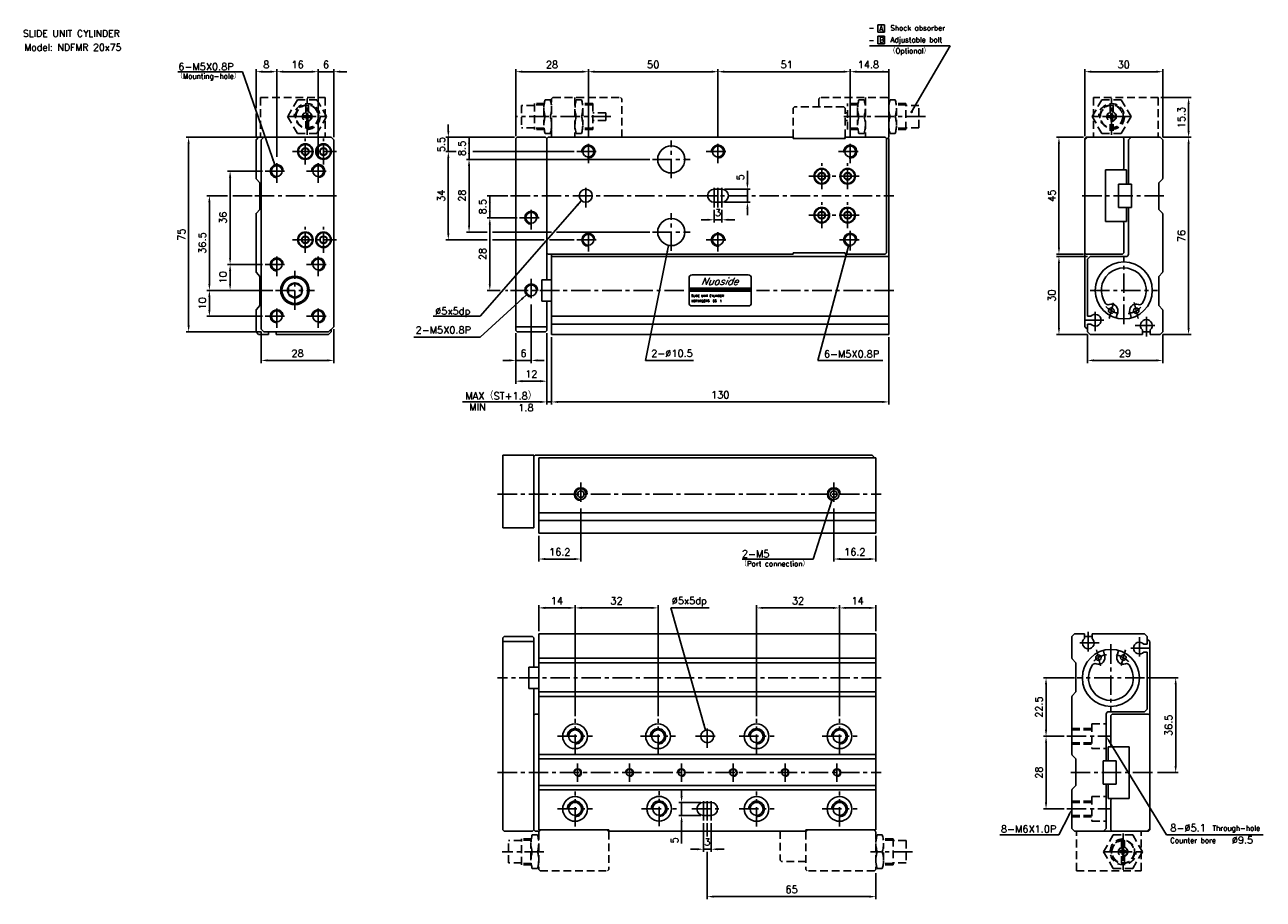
# Model space of a CAD drawing. Extents: x 12 to 490, y 5 to 342.
import ezdxf
from ezdxf.enums import TextEntityAlignment as Align

# ---------------------------------------------------------------- set-up
doc = ezdxf.new("R2010")
doc.units = 0
doc.header["$LTSCALE"] = 6
doc.header["$MEASUREMENT"] = 0
doc.linetypes.add('CENTER', pattern=[2, 1.25, -0.25, 0.25, -0.25])
doc.linetypes.add('HIDDENX2', pattern=[0.75, 0.5, -0.25])
for name, color, linetype in [('CENTER', 1, 'CENTER'), ('DIM', 3, 'CONTINUOUS'), ('HIDDEN', 3, 'HIDDENX2'), ('PLINE', 2, 'CONTINUOUS')]:
    doc.layers.add(name, color=color, linetype=linetype)
doc.styles.add('AEH', font='SIMPLEX', dxfattribs={"bigfont": 'AE'})

msp = doc.modelspace()

# ---------------------------------------------------------------- linework, layer by layer
at = {"layer": 'CENTER'}
for p, q in [((121, 299.44), (121, 313.44)), ((431.24, 299.44), (431.24, 313.44)), ((114, 306.44), (128, 306.44)), ((238.15, 306.44), (201.19, 306.44)), ((359.44, 306.44), (326.45, 306.44)), ((438.24, 306.44), (424.24, 306.44)), ((120.3, 287.94), (120.3, 297.94)), ((127.3, 287.94), (127.3, 297.94)), ((229.45, 288.44), (229.45, 297.44)), ((261.45, 282.69), (261.45, 297.19)), ((279.45, 288.44), (279.45, 297.44)), ((330.45, 288.44), (330.45, 297.44)), ((115.3, 292.94), (132.3, 292.94)), ((224.95, 292.94), (233.95, 292.94)), ((274.95, 292.94), (283.95, 292.94)), ((325.95, 292.94), (334.95, 292.94)), ((109.3, 280.94), (109.3, 289.94)), ((125.3, 280.94), (125.3, 289.94)), ((254.2, 289.94), (268.7, 289.94)), ((319.45, 278.44), (319.45, 288.44)), ((329.45, 278.44), (329.45, 288.44)), ((104.8, 285.44), (113.8, 285.44)), ((120.8, 285.44), (129.8, 285.44)), ((314.45, 283.44), (334.45, 283.44)), ((228.45, 271.44), (228.45, 280.44)), ((277.95, 271.44), (277.95, 280.44)), ((279.45, 271.44), (279.45, 280.44)), ((280.95, 271.44), (280.95, 280.44)), ((100.8, 275.94), (133.3, 275.94)), ((199.45, 275.94), (347.3, 275.94)), ((319.45, 263.44), (319.45, 273.44)), ((329.45, 263.44), (329.45, 273.44)), ((451.44, 275.94), (418.94, 275.94)), ((207.45, 262.94), (207.45, 271.94)), ((261.45, 254.69), (261.45, 269.19)), ((314.45, 268.44), (334.45, 268.44)), ((120.3, 253.94), (120.3, 263.94)), ((127.3, 253.94), (127.3, 263.94)), ((202.95, 267.44), (211.95, 267.44)), ((229.45, 254.44), (229.45, 263.44)), ((279.45, 254.44), (279.45, 263.44)), ((330.45, 254.84), (330.45, 263.04)), ((115.3, 258.94), (132.3, 258.94)), ((224.95, 258.94), (233.95, 258.94)), ((254.2, 261.94), (268.7, 261.94)), ((274.95, 258.94), (283.95, 258.94)), ((326.35, 258.94), (334.55, 258.94)), ((109.3, 244.94), (109.3, 253.94)), ((125.3, 244.94), (125.3, 253.94)), ((104.8, 249.44), (113.8, 249.44)), ((120.8, 249.44), (129.8, 249.44)), ((435.94, 226.44), (435.94, 252.44)), ((116.3, 231.94), (116.3, 246.94)), ((207.45, 243.94), (207.45, 234.94)), ((108.8, 239.44), (123.8, 239.44)), ((266.3, 239.44), (199.45, 239.44)), ((347.3, 239.44), (294.3, 239.44)), ((422.94, 239.44), (448.94, 239.44)), ((431.96, 234.68), (430.33, 228.6)), ((439.89, 234.75), (441.54, 228.6)), ((104.8, 229.44), (113.8, 229.44)), ((109.3, 224.94), (109.3, 233.94)), ((120.8, 229.44), (129.8, 229.44)), ((125.3, 224.94), (125.3, 233.94)), ((424.94, 223.69), (424.94, 232.19)), ((444.64, 221.69), (444.64, 230.19)), ((420.69, 227.94), (429.19, 227.94)), ((440.39, 225.94), (448.89, 225.94)), ((226.52, 165.38), (226.52, 156.38)), ((324.12, 165.38), (324.12, 156.38)), ((194.47, 160.88), (342.32, 160.88)), ((422.26, 107.79), (422.26, 99.29)), ((441.96, 105.79), (441.96, 97.29)), ((426.51, 103.54), (418.01, 103.54)), ((427, 94.73), (425.36, 100.88)), ((430.96, 103.04), (430.96, 77.04)), ((434.93, 94.8), (436.56, 100.88)), ((446.21, 101.54), (437.71, 101.54)), ((342.32, 90.04), (194.47, 90.04)), ((443.96, 90.04), (417.96, 90.04)), ((224.32, 60.79), (224.32, 74.29)), ((256.32, 60.79), (256.32, 74.29)), ((275.32, 63.04), (275.32, 72.04)), ((294.32, 60.79), (294.32, 74.29)), ((326.32, 60.79), (326.32, 74.29)), ((217.57, 67.54), (231.07, 67.54)), ((249.57, 67.54), (263.07, 67.54)), ((270.82, 67.54), (279.82, 67.54)), ((287.57, 67.54), (301.07, 67.54)), ((319.57, 67.54), (333.07, 67.54)), ((413.96, 67.54), (431.16, 67.54)), ((194.47, 53.54), (342.32, 53.54)), ((225.32, 57.04), (225.32, 50.04)), ((245.32, 57.04), (245.32, 50.04)), ((265.32, 57.04), (265.32, 50.04)), ((285.32, 57.04), (285.32, 50.04)), ((305.32, 57.04), (305.32, 50.04)), ((325.32, 57.04), (325.32, 50.04)), ((415.46, 53.54), (447.96, 53.54)), ((224.32, 32.79), (224.32, 46.29)), ((256.76, 32.89), (256.76, 46.39)), ((273.82, 35.04), (273.82, 44.04)), ((275.32, 35.04), (275.32, 44.04)), ((276.82, 35.04), (276.82, 44.04)), ((294.32, 32.79), (294.32, 46.29)), ((326.32, 32.79), (326.32, 46.29)), ((217.57, 39.54), (231.07, 39.54)), ((250.01, 39.64), (263.51, 39.64)), ((269.32, 39.54), (281.32, 39.54)), ((287.57, 39.54), (301.07, 39.54)), ((319.57, 39.54), (333.07, 39.54)), ((413.96, 39.54), (431.16, 39.54)), ((435.66, 30.04), (435.66, 16.04)), ((212.32, 23.04), (196.22, 23.04)), ((354.46, 23.04), (338.32, 23.04)), ((428.66, 23.04), (442.66, 23.04))]:
    msp.add_line(p, q, dxfattribs=at)
for centre, start, end in [((435.94, 239.94), 224.4155, 257.5054), ((435.94, 239.94), 280.2365, 313.3185), ((430.96, 89.55), 100.2365, 133.3185), ((430.96, 89.55), 44.4155, 77.5054)]:
    msp.add_arc(centre, 9.61, start, end, dxfattribs=at)
at = {"layer": 'DIM'}
for p, q in [((341.1, 341.82), (341.1, 338.92)), ((343.6, 341.82), (341.1, 341.82)), ((343.6, 338.92), (343.6, 341.82)), ((341.1, 338.92), (343.6, 338.92)), ((343.6, 337.42), (341.1, 337.42)), ((341.1, 337.42), (341.1, 334.52)), ((341.1, 334.52), (343.6, 334.52)), ((343.6, 334.52), (343.6, 337.42)), ((369.02, 333.74), (337.82, 333.74)), ((354.12, 308.24), (369.02, 333.74)), ((71.08, 323.74), (96.11, 323.74)), ((108.48, 287.8), (96.11, 323.74)), ((101.3, 309.68), (101.3, 324.74)), ((103.8, 323.74), (106.8, 323.74)), ((109.3, 290.94), (109.3, 324.74)), ((111.8, 323.74), (122.8, 323.74)), ((122.8, 323.74), (120.3, 323.74)), ((125.3, 290.94), (125.3, 324.74)), ((125.3, 323.74), (131.3, 323.74)), ((131.3, 298.44), (131.3, 324.74)), ((133.8, 323.74), (136.3, 323.74)), ((201.45, 298.94), (201.45, 324.74)), ((203.95, 323.74), (226.95, 323.74)), ((229.45, 298.44), (229.45, 324.74)), ((231.95, 323.74), (276.95, 323.74)), ((279.45, 298.44), (279.45, 324.74)), ((281.95, 323.74), (327.95, 323.74)), ((330.45, 298.44), (330.45, 324.74)), ((332.95, 323.74), (345.3, 323.74)), ((345.3, 298.94), (345.3, 324.74)), ((420.94, 298.94), (420.94, 324.74)), ((423.44, 323.74), (448.44, 323.74)), ((450.94, 298.44), (450.94, 324.74)), ((450.24, 313.74), (461.94, 313.74)), ((460.94, 300.94), (460.94, 311.24)), ((101.3, 298.44), (101.3, 307.68)), ((175.45, 300.94), (175.45, 303.44)), ((103.3, 298.44), (74.3, 298.44)), ((200.95, 298.44), (174.45, 298.44)), ((175.45, 292.94), (175.45, 298.44)), ((183.45, 289.94), (183.45, 298.44)), ((420.44, 298.44), (409.94, 298.44)), ((450.94, 298.44), (461.94, 298.44)), ((75.3, 225.94), (75.3, 295.94)), ((178.44, 292.94), (174.45, 292.94)), ((223.95, 292.94), (184.84, 292.94)), ((410.94, 295.94), (410.94, 255.94)), ((460.94, 224.94), (460.94, 295.94)), ((175.45, 261.44), (175.45, 290.44)), ((175.45, 290.44), (175.45, 287.94)), ((253.2, 289.94), (182.45, 289.94)), ((183.45, 264.44), (183.45, 287.44)), ((183.45, 287.44), (183.45, 284.94)), ((103.8, 285.44), (90.3, 285.44)), ((91.3, 251.94), (91.3, 282.94)), ((290.8, 280.94), (290.8, 285.58)), ((281.95, 278.44), (291.8, 278.44)), ((290.8, 273.44), (290.8, 278.44)), ((90.3, 275.94), (82.3, 275.94)), ((83.3, 241.94), (83.3, 273.44)), ((99.8, 275.94), (92.3, 275.94)), ((226.8, 274.06), (187.72, 229.44)), ((198.45, 275.94), (190.45, 275.94)), ((191.45, 267.44), (191.45, 275.94)), ((281.95, 273.44), (291.8, 273.44)), ((277.95, 270.44), (277.95, 265.66)), ((280.95, 270.44), (280.95, 265.66)), ((290.8, 270.94), (290.8, 268.44)), ((201.95, 267.44), (190.45, 267.44)), ((191.45, 241.94), (191.45, 264.94)), ((191.45, 264.94), (191.45, 262.44)), ((275.45, 266.66), (272.95, 266.66)), ((280.95, 266.66), (277.95, 266.66)), ((283.45, 266.66), (285.95, 266.66)), ((190.45, 258.94), (174.45, 258.94)), ((190.45, 261.94), (182.45, 261.94)), ((215.19, 261.94), (192.45, 261.94)), ((212.46, 258.94), (192.45, 258.94)), ((223.95, 258.94), (214.44, 258.94)), ((253.2, 261.94), (217.19, 261.94)), ((260.41, 256.79), (251.51, 212.44)), ((329.8, 256.52), (317.98, 212.44)), ((420.44, 253.44), (409.94, 253.44)), ((103.8, 249.44), (90.3, 249.44)), ((421.94, 252.44), (409.94, 252.44)), ((410.94, 249.94), (410.94, 224.94)), ((91.3, 241.94), (91.3, 246.94)), ((107.8, 239.44), (82.3, 239.44)), ((195.48, 239.44), (190.45, 239.44)), ((198.45, 239.44), (197.48, 239.44)), ((83.3, 231.94), (83.3, 236.94)), ((205.6, 237.75), (187.72, 221.44)), ((103.8, 229.44), (82.3, 229.44)), ((187.72, 229.44), (169.61, 229.44)), ((207.45, 233.94), (207.45, 211.44)), ((103.3, 223.44), (74.3, 223.44)), ((103.3, 223.44), (103.3, 211.44)), ((131.3, 224.44), (131.3, 211.44)), ((187.72, 221.44), (162.16, 221.44)), ((201.45, 222.94), (201.45, 203.44)), ((213.45, 222.94), (213.45, 195.44)), ((215.3, 221.44), (215.3, 195.44)), ((345.3, 221.44), (345.3, 195.44)), ((421.94, 222.44), (409.94, 222.44)), ((421.94, 222.44), (421.94, 211.44)), ((450.94, 222.44), (450.94, 211.44)), ((450.94, 222.44), (461.94, 222.44)), ((105.8, 212.44), (128.8, 212.44)), ((198.95, 212.44), (196.45, 212.44)), ((201.45, 212.44), (207.45, 212.44)), ((209.95, 212.44), (212.45, 212.44)), ((251.51, 212.44), (269.98, 212.44)), ((317.98, 212.44), (343.05, 212.44)), ((424.44, 212.44), (448.44, 212.44)), ((203.95, 204.44), (210.95, 204.44)), ((210.95, 196.44), (180.9, 196.44)), ((213.45, 196.44), (215.3, 196.44)), ((217.8, 196.44), (342.8, 196.44)), ((323.36, 158.5), (316.09, 135.88)), ((226.52, 155.38), (226.52, 134.88)), ((324.12, 155.38), (324.12, 134.88)), ((210.32, 144.88), (210.32, 134.88)), ((340.32, 144.88), (340.32, 134.88)), ((212.82, 135.88), (224.02, 135.88)), ((288.72, 135.88), (316.09, 135.88)), ((326.62, 135.88), (337.82, 135.88)), ((210.32, 108.04), (210.32, 118.04)), ((212.82, 117.04), (221.82, 117.04)), ((224.32, 75.29), (224.32, 118.04)), ((253.82, 117.04), (226.82, 117.04)), ((256.32, 75.29), (256.32, 118.04)), ((274.64, 69.95), (261.22, 117.04)), ((261.22, 117.04), (276.05, 117.04)), ((294.32, 75.29), (294.32, 118.04)), ((323.82, 117.04), (296.82, 117.04)), ((326.32, 75.29), (326.32, 118.04)), ((337.82, 117.04), (328.82, 117.04)), ((340.32, 108.04), (340.32, 118.04)), ((416.96, 90.04), (404.96, 90.04)), ((405.96, 70.04), (405.96, 87.54)), ((444.96, 90.04), (456.96, 90.04)), ((455.96, 56.04), (455.96, 87.54)), ((412.96, 67.54), (404.96, 67.54)), ((405.96, 42.04), (405.96, 65.04)), ((430.47, 65.41), (452.48, 29.54)), ((448.96, 53.54), (456.96, 53.54)), ((265.41, 44.54), (265.41, 47.04)), ((272.82, 42.04), (264.41, 42.04)), ((265.41, 37.04), (265.41, 42.04)), ((412.96, 39.54), (404.96, 39.54)), ((272.82, 37.04), (264.41, 37.04)), ((265.41, 34.54), (265.41, 26.28)), ((273.82, 34.04), (273.82, 23.02)), ((275.32, 34.04), (275.32, 28.96)), ((276.82, 34.04), (276.82, 23.02)), ((414.82, 37.32), (410.86, 29.54)), ((410.86, 29.54), (388.14, 29.54)), ((452.48, 29.54), (489.72, 29.54)), ((271.32, 24.02), (268.82, 24.02)), ((273.82, 24.02), (276.82, 24.02)), ((279.32, 24.02), (281.82, 24.02)), ((275.32, 23), (275.32, 4.74)), ((340.32, 14.83), (340.32, 4.74)), ((277.82, 5.74), (337.82, 5.74))]:
    msp.add_line(p, q, dxfattribs=at)
at = {"layer": 'DIM', "const_width": 0.5}
msp.add_lwpolyline([(353.87, 308.24, 1), (354.37, 308.24, 1)], format="xyb", close=True, dxfattribs=at)
at = {"layer": 'DIM'}
for points in [[(103.8, 324.16), (103.8, 323.32), (101.3, 323.74)], [(106.8, 324.16), (106.8, 323.32), (109.3, 323.74)], [(111.8, 324.16), (111.8, 323.32), (109.3, 323.74)], [(122.8, 324.16), (122.8, 323.32), (125.3, 323.74)], [(133.8, 324.16), (133.8, 323.32), (131.3, 323.74)], [(203.95, 324.16), (203.95, 323.32), (201.45, 323.74)], [(226.95, 324.16), (226.95, 323.32), (229.45, 323.74)], [(231.95, 324.16), (231.95, 323.32), (229.45, 323.74)], [(276.95, 324.16), (276.95, 323.32), (279.45, 323.74)], [(281.95, 324.16), (281.95, 323.32), (279.45, 323.74)], [(327.95, 324.16), (327.95, 323.32), (330.45, 323.74)], [(332.95, 324.16), (332.95, 323.32), (330.45, 323.74)], [(342.8, 324.16), (342.8, 323.32), (345.3, 323.74)], [(423.44, 324.16), (423.44, 323.32), (420.94, 323.74)], [(448.44, 324.16), (448.44, 323.32), (450.94, 323.74)], [(460.52, 311.24), (461.35, 311.24), (460.94, 313.74)], [(175.03, 300.94), (175.86, 300.94), (175.45, 298.44)], [(460.52, 300.94), (461.35, 300.94), (460.94, 298.44)], [(74.88, 295.94), (75.71, 295.94), (75.3, 298.44)], [(183.03, 295.94), (183.86, 295.94), (183.45, 298.44)], [(410.52, 295.94), (411.35, 295.94), (410.94, 298.44)], [(460.52, 295.94), (461.35, 295.94), (460.94, 298.44)], [(175.03, 290.44), (175.86, 290.44), (175.45, 292.94)], [(183.03, 292.44), (183.86, 292.44), (183.45, 289.94)], [(108.15, 290.13), (107.36, 289.85), (108.57, 287.63)], [(183.03, 287.44), (183.86, 287.44), (183.45, 289.94)], [(90.88, 282.94), (91.71, 282.94), (91.3, 285.44)], [(290.39, 280.94), (291.22, 280.94), (290.8, 278.44)], [(82.88, 273.44), (83.71, 273.44), (83.3, 275.94)], [(191.03, 273.44), (191.86, 273.44), (191.45, 275.94)], [(224.84, 272.45), (225.47, 271.9), (226.8, 274.06)], [(290.39, 270.94), (291.22, 270.94), (290.8, 273.44)], [(191.03, 269.94), (191.86, 269.94), (191.45, 267.44)], [(183.03, 264.44), (183.86, 264.44), (183.45, 261.94)], [(191.03, 264.94), (191.86, 264.94), (191.45, 267.44)], [(275.45, 267.07), (275.45, 266.24), (277.95, 266.66)], [(283.45, 267.07), (283.45, 266.24), (280.95, 266.66)], [(175.03, 261.44), (175.86, 261.44), (175.45, 258.94)], [(259.51, 254.42), (260.33, 254.26), (260.41, 256.79)], [(328.75, 254.22), (329.56, 254), (329.8, 256.52)], [(410.52, 255.94), (411.35, 255.94), (410.94, 253.44)], [(90.88, 251.94), (91.71, 251.94), (91.3, 249.44)], [(90.88, 246.94), (91.71, 246.94), (91.3, 249.44)], [(410.52, 249.94), (411.35, 249.94), (410.94, 252.44)], [(82.88, 241.94), (83.71, 241.94), (83.3, 239.44)], [(82.88, 236.94), (83.71, 236.94), (83.3, 239.44)], [(90.88, 241.94), (91.71, 241.94), (91.3, 239.44)], [(191.03, 241.94), (191.86, 241.94), (191.45, 239.44)], [(203.47, 236.38), (204.03, 235.76), (205.6, 237.75)], [(82.88, 231.94), (83.71, 231.94), (83.3, 229.44)], [(74.88, 225.94), (75.71, 225.94), (75.3, 223.44)], [(410.52, 224.94), (411.35, 224.94), (410.94, 222.44)], [(460.52, 224.94), (461.35, 224.94), (460.94, 222.44)], [(105.8, 212.86), (105.8, 212.02), (103.3, 212.44)], [(128.8, 212.86), (128.8, 212.02), (131.3, 212.44)], [(198.95, 212.86), (198.95, 212.02), (201.45, 212.44)], [(209.95, 212.86), (209.95, 212.02), (207.45, 212.44)], [(424.44, 212.86), (424.44, 212.02), (421.94, 212.44)], [(448.44, 212.86), (448.44, 212.02), (450.94, 212.44)], [(203.95, 204.86), (203.95, 204.02), (201.45, 204.44)], [(210.95, 204.86), (210.95, 204.02), (213.45, 204.44)], [(210.95, 196.86), (210.95, 196.02), (213.45, 196.44)], [(217.8, 196.86), (217.8, 196.02), (215.3, 196.44)], [(342.8, 196.86), (342.8, 196.02), (345.3, 196.44)], [(322.2, 156.25), (322.99, 155.99), (323.36, 158.5)], [(212.82, 136.3), (212.82, 135.46), (210.32, 135.88)], [(224.02, 136.3), (224.02, 135.46), (226.52, 135.88)], [(326.62, 136.3), (326.62, 135.46), (324.12, 135.88)], [(337.82, 136.3), (337.82, 135.46), (340.32, 135.88)], [(212.82, 117.46), (212.82, 116.63), (210.32, 117.04)], [(221.82, 117.46), (221.82, 116.63), (224.32, 117.04)], [(226.82, 117.46), (226.82, 116.63), (224.32, 117.04)], [(253.82, 117.46), (253.82, 116.63), (256.32, 117.04)], [(296.82, 117.46), (296.82, 116.63), (294.32, 117.04)], [(323.82, 117.46), (323.82, 116.63), (326.32, 117.04)], [(328.82, 117.46), (328.82, 116.63), (326.32, 117.04)], [(337.82, 117.46), (337.82, 116.63), (340.32, 117.04)], [(405.54, 87.54), (406.38, 87.54), (405.96, 90.04)], [(455.54, 87.54), (456.38, 87.54), (455.96, 90.04)], [(274.35, 72.47), (273.55, 72.24), (274.64, 69.95)], [(405.54, 70.04), (406.38, 70.04), (405.96, 67.54)], [(405.54, 65.04), (406.38, 65.04), (405.96, 67.54)], [(430.11, 65.2), (430.82, 65.63), (429.16, 67.54)], [(455.54, 56.04), (456.38, 56.04), (455.96, 53.54)], [(264.99, 44.54), (265.83, 44.54), (265.41, 42.04)], [(405.54, 42.04), (406.38, 42.04), (405.96, 39.54)], [(414.45, 37.51), (415.19, 37.13), (415.96, 39.54)], [(264.99, 34.54), (265.83, 34.54), (265.41, 37.04)], [(271.32, 24.43), (271.32, 23.6), (273.82, 24.02)], [(279.32, 24.43), (279.32, 23.6), (276.82, 24.02)], [(277.82, 6.16), (277.82, 5.33), (275.32, 5.74)], [(337.82, 6.16), (337.82, 5.33), (340.32, 5.74)]]:
    msp.add_solid(points, dxfattribs=at)
at = {"layer": 'HIDDEN'}
for p, q in [((103, 313.74), (128, 313.74)), ((103, 313.74), (103, 298.44)), ((128, 313.74), (128, 298.44)), ((208.65, 310.74), (203.65, 310.74)), ((203.65, 310.74), (203.65, 302.14)), ((208.65, 311.44), (208.65, 301.44)), ((212.44, 311.44), (208.65, 311.44)), ((212.37, 310.94), (208.65, 310.94)), ((214.8, 312.94), (212.8, 312.94)), ((215.3, 311.44), (215.15, 311.44)), ((215.3, 311.44), (215.15, 311.44)), ((215.3, 310.94), (215.22, 310.94)), ((215.3, 310.94), (215.22, 310.94)), ((215.8, 313.74), (215.3, 313.24)), ((215.3, 298.44), (215.3, 313.24)), ((215.8, 313.74), (241.8, 313.74)), ((224.3, 313.74), (224.3, 298.44)), ((224.3, 311.44), (224.44, 311.44)), ((224.44, 311.44), (224.3, 311.44)), ((224.3, 310.94), (224.37, 310.94)), ((224.37, 310.94), (224.3, 310.94)), ((224.8, 312.94), (226.8, 312.94)), ((231.15, 311.44), (227.15, 311.44)), ((231.15, 310.94), (227.22, 310.94)), ((231.15, 311.44), (231.15, 301.44)), ((242.3, 313.24), (241.8, 313.74)), ((242.3, 298.44), (242.3, 313.24)), ((318.3, 313.24), (318.8, 313.74)), ((318.3, 310.24), (318.3, 313.24)), ((344.8, 313.74), (318.8, 313.74)), ((329.45, 301.44), (329.45, 311.44)), ((333.44, 311.44), (329.45, 311.44)), ((333.37, 310.94), (329.45, 310.94)), ((335.8, 312.94), (333.8, 312.94)), ((336.3, 311.44), (336.15, 311.44)), ((336.3, 310.94), (336.22, 310.94)), ((336.3, 313.74), (336.3, 298.44)), ((344.8, 313.74), (345.3, 313.24)), ((345.3, 298.44), (345.3, 313.24)), ((345.44, 311.44), (345.3, 311.44)), ((345.37, 310.94), (345.3, 310.94)), ((347.8, 312.94), (345.8, 312.94)), ((351.95, 311.44), (348.15, 311.44)), ((351.95, 310.94), (348.22, 310.94)), ((351.95, 301.44), (351.95, 311.44)), ((356.95, 310.74), (351.95, 310.74)), ((356.95, 302.14), (356.95, 310.74)), ((424.24, 313.74), (424.24, 298.44)), ((449.24, 313.74), (424.24, 313.74)), ((449.24, 313.74), (449.24, 298.44)), ((119.89, 306.74), (120.6, 306.74)), ((119.89, 306.14), (120.6, 306.14)), ((120.7, 306.84), (120.7, 307.55)), ((120.7, 305.33), (120.7, 306.04)), ((121.3, 306.84), (121.3, 307.55)), ((121.3, 305.33), (121.3, 306.04)), ((121.4, 306.74), (122.11, 306.74)), ((121.4, 306.14), (122.11, 306.14)), ((212.3, 309.69), (212.3, 303.19)), ((227.3, 309.69), (227.3, 303.19)), ((236.15, 307.94), (231.15, 307.94)), ((236.15, 307.94), (236.15, 304.94)), ((308.45, 309.74), (308.95, 310.24)), ((308.45, 298.44), (308.45, 309.74)), ((327.95, 310.24), (308.95, 310.24)), ((328.45, 309.74), (327.95, 310.24)), ((328.45, 298.44), (328.45, 309.74)), ((329.45, 307.94), (328.45, 307.94)), ((333.3, 309.69), (333.3, 303.19)), ((348.3, 309.69), (348.3, 303.19)), ((430.13, 306.74), (430.84, 306.74)), ((430.13, 306.14), (430.84, 306.14)), ((430.94, 306.84), (430.94, 307.55)), ((430.94, 305.33), (430.94, 306.04)), ((431.54, 306.84), (431.54, 307.55)), ((431.54, 305.33), (431.54, 306.04)), ((431.64, 306.74), (432.35, 306.74)), ((431.64, 306.14), (432.35, 306.14)), ((120.45, 302.17), (120.45, 304.67)), ((121.55, 302.17), (121.55, 304.67)), ((208.65, 302.14), (203.65, 302.14)), ((212.37, 301.94), (208.65, 301.94)), ((212.44, 301.44), (208.65, 301.44)), ((215.3, 301.44), (215.15, 301.44)), ((215.3, 301.44), (215.15, 301.44)), ((215.3, 301.94), (215.22, 301.94)), ((215.3, 301.94), (215.22, 301.94)), ((224.3, 301.94), (224.37, 301.94)), ((224.37, 301.94), (224.3, 301.94)), ((224.3, 301.44), (224.44, 301.44)), ((224.44, 301.44), (224.3, 301.44)), ((231.15, 301.44), (227.15, 301.44)), ((231.15, 301.94), (227.22, 301.94)), ((236.15, 304.94), (231.15, 304.94)), ((329.45, 304.94), (328.45, 304.94)), ((333.37, 301.94), (329.45, 301.94)), ((333.44, 301.44), (329.45, 301.44)), ((336.3, 301.44), (336.15, 301.44)), ((336.3, 301.94), (336.22, 301.94)), ((345.37, 301.94), (345.3, 301.94)), ((345.44, 301.44), (345.3, 301.44)), ((351.95, 301.44), (348.15, 301.44)), ((351.95, 301.94), (348.22, 301.94)), ((356.95, 302.14), (351.95, 302.14)), ((430.69, 300.97), (430.69, 303.47)), ((431.79, 300.97), (431.79, 303.47)), ((214.8, 299.94), (212.8, 299.94)), ((224.8, 299.94), (226.8, 299.94)), ((308.95, 297.94), (308.45, 298.44)), ((327.95, 297.94), (328.45, 298.44)), ((335.8, 299.94), (333.8, 299.94)), ((345.3, 298.44), (344.8, 297.94)), ((347.8, 299.94), (345.8, 299.94)), ((423.66, 72.29), (423.66, 62.79)), ((423.66, 72.29), (429.16, 72.29)), ((415.96, 70.54), (423.66, 70.54)), ((415.96, 70.04), (423.66, 70.04)), ((415.96, 65.04), (423.66, 65.04)), ((415.96, 64.54), (423.66, 64.54)), ((423.66, 62.79), (429.16, 62.79)), ((423.66, 44.29), (423.66, 34.79)), ((423.66, 44.29), (429.16, 44.29)), ((415.96, 42.54), (423.66, 42.54)), ((415.96, 42.04), (423.66, 42.04)), ((415.96, 37.04), (423.66, 37.04)), ((415.96, 36.54), (423.66, 36.54)), ((423.66, 34.79), (429.16, 34.79)), ((209.82, 29.54), (207.82, 29.54)), ((211.12, 31.54), (210.32, 30.74)), ((210.32, 30.74), (210.32, 16.24)), ((236.52, 31.54), (237.32, 30.74)), ((237.32, 30.74), (237.32, 16.24)), ((303.47, 31.04), (303.47, 19.74)), ((314.12, 31.54), (313.32, 30.74)), ((313.32, 30.74), (313.32, 16.24)), ((339.52, 31.54), (340.32, 30.74)), ((340.32, 30.74), (340.32, 16.24)), ((342.82, 29.54), (340.82, 29.54)), ((417.66, 15.74), (417.66, 31.04)), ((442.66, 15.74), (442.66, 31.04)), ((203.67, 27.34), (198.67, 27.34)), ((198.67, 18.74), (198.67, 27.34)), ((207.46, 28.04), (203.67, 28.04)), ((203.67, 18.04), (203.67, 28.04)), ((207.39, 27.54), (203.67, 27.54)), ((207.32, 19.79), (207.32, 26.29)), ((210.32, 28.04), (210.18, 28.04)), ((210.32, 28.04), (210.18, 28.04)), ((210.32, 27.54), (210.25, 27.54)), ((210.32, 27.54), (210.25, 27.54)), ((340.46, 28.04), (340.32, 28.04)), ((340.39, 27.54), (340.32, 27.54)), ((346.97, 28.04), (343.18, 28.04)), ((346.97, 27.54), (343.25, 27.54)), ((343.32, 19.79), (343.32, 26.29)), ((346.97, 28.04), (346.97, 18.04)), ((351.97, 27.34), (346.97, 27.34)), ((351.97, 27.34), (351.97, 18.74)), ((435.11, 27.31), (435.11, 24.81)), ((435.36, 24.15), (435.36, 23.44)), ((435.96, 24.15), (435.96, 23.44)), ((436.21, 27.31), (436.21, 24.81)), ((303.47, 19.74), (303.97, 19.24)), ((313.32, 19.24), (303.97, 19.24)), ((435.26, 23.34), (434.55, 23.34)), ((435.26, 22.74), (434.55, 22.74)), ((435.36, 22.64), (435.36, 21.93)), ((435.96, 22.64), (435.96, 21.93)), ((436.77, 23.34), (436.06, 23.34)), ((436.77, 22.74), (436.06, 22.74)), ((203.67, 18.74), (198.67, 18.74)), ((207.39, 18.54), (203.67, 18.54)), ((207.46, 18.04), (203.67, 18.04)), ((209.82, 16.54), (207.82, 16.54)), ((210.32, 18.04), (210.18, 18.04)), ((210.32, 18.04), (210.18, 18.04)), ((210.32, 18.54), (210.25, 18.54)), ((210.32, 18.54), (210.25, 18.54)), ((210.82, 15.74), (210.32, 16.24)), ((210.82, 15.74), (236.82, 15.74)), ((237.32, 16.24), (236.82, 15.74)), ((313.32, 16.24), (313.82, 15.74)), ((339.82, 15.74), (313.82, 15.74)), ((339.82, 15.74), (340.32, 16.24)), ((340.39, 18.54), (340.32, 18.54)), ((340.46, 18.04), (340.32, 18.04)), ((342.82, 16.54), (340.82, 16.54)), ((346.97, 18.04), (343.18, 18.04)), ((346.97, 18.54), (343.25, 18.54)), ((351.97, 18.74), (346.97, 18.74)), ((417.66, 15.74), (442.66, 15.74))]:
    msp.add_line(p, q, dxfattribs=at)
at = {"layer": 'HIDDEN', "color": 3}
for p, q in [((120.45, 308.21), (120.45, 310.7)), ((121.55, 308.21), (121.55, 310.7)), ((430.69, 308.21), (430.69, 310.7)), ((431.79, 308.21), (431.79, 310.7)), ((435.11, 21.28), (435.11, 18.78)), ((436.21, 21.28), (436.21, 18.78))]:
    msp.add_line(p, q, dxfattribs=at)
at = {"layer": 'HIDDEN'}
for points in [[(117.25, 312.94), (113.49, 306.44), (117.25, 299.94), (124.75, 299.94), (128.51, 306.44), (124.75, 312.94)], [(427.48, 312.94), (423.73, 306.44), (427.48, 299.94), (434.99, 299.94), (438.74, 306.44), (434.99, 312.94)], [(439.41, 16.54), (443.16, 23.04), (439.41, 29.54), (431.91, 29.54), (428.15, 23.04), (431.91, 16.54)]]:
    msp.add_lwpolyline(points, close=True, dxfattribs=at)
for centre, radius in [((121, 306.44), 4.5), ((431.24, 306.44), 4.5), ((121, 306.44), 1.65), ((431.24, 306.44), 1.65), ((435.66, 23.04), 4.5), ((435.66, 23.04), 1.65)]:
    msp.add_circle(centre, radius, dxfattribs=at)
at = {"layer": 'HIDDEN', "color": 3}
for centre, radius in [((121, 306.44), 4.3), ((431.24, 306.44), 4.3), ((121, 306.44), 1.85), ((431.24, 306.44), 1.85), ((435.66, 23.04), 4.3), ((435.66, 23.04), 1.85)]:
    msp.add_circle(centre, radius, dxfattribs=at)
for centre, start, end in [((121, 306.44), 270, 180), ((431.24, 306.44), 270, 180), ((435.66, 23.04), 90, 0)]:
    msp.add_arc(centre, 5, start, end, dxfattribs=at)
at = {"layer": 'HIDDEN'}
for centre, radius, start, end in [((223.11, 309.69), 10.81, 162.5077, 197.4923), ((204.48, 309.69), 10.81, 342.5077, 17.4923), ((235.11, 309.69), 10.81, 162.5077, 197.4923), ((216.48, 309.69), 10.81, 342.5077, 17.4923), ((344.11, 309.69), 10.81, 162.5077, 197.4923), ((325.48, 309.69), 10.81, 342.5077, 17.4923), ((356.11, 309.69), 10.81, 162.5077, 197.4923), ((337.48, 309.69), 10.81, 342.5077, 17.4923), ((121, 306.44), 1.15, 164.8783, 195.1217), ((121, 306.44), 0.5, 126.8699, 143.1301), ((121, 306.44), 0.5, 216.8699, 233.1301), ((121, 306.44), 1.15, 74.8783, 105.1217), ((121, 306.44), 0.5, 36.8699, 53.1301), ((121, 306.44), 0.5, 306.8699, 323.1301), ((121, 306.44), 1.15, 344.8783, 15.1217), ((223.11, 303.19), 10.81, 162.5077, 197.4923), ((204.48, 303.19), 10.81, 342.5077, 17.4923), ((235.11, 303.19), 10.81, 162.5077, 197.4923), ((216.48, 303.19), 10.81, 342.5077, 17.4923), ((344.11, 303.19), 10.81, 162.5077, 197.4923), ((325.48, 303.19), 10.81, 342.5077, 17.4923), ((356.11, 303.19), 10.81, 162.5077, 197.4923), ((337.48, 303.19), 10.81, 342.5077, 17.4923), ((431.24, 306.44), 1.15, 164.8783, 195.1217), ((431.24, 306.44), 0.5, 126.8699, 143.1301), ((431.24, 306.44), 0.5, 216.8699, 233.1301), ((431.24, 306.44), 1.15, 74.8783, 105.1217), ((431.24, 306.44), 0.5, 36.8699, 53.1301), ((431.24, 306.44), 0.5, 306.8699, 323.1301), ((431.24, 306.44), 1.15, 344.8783, 15.1217), ((121, 306.44), 1.15, 254.8783, 285.1217), ((431.24, 306.44), 1.15, 254.8783, 285.1217), ((218.13, 26.29), 10.81, 162.5077, 197.4923), ((199.51, 26.29), 10.81, 342.5077, 17.4923), ((351.13, 26.29), 10.81, 162.5077, 197.4923), ((332.51, 26.29), 10.81, 342.5077, 17.4923), ((435.66, 23.04), 1.15, 74.8783, 105.1217), ((218.13, 19.79), 10.81, 162.5077, 197.4923), ((199.51, 19.79), 10.81, 342.5077, 17.4923), ((351.13, 19.79), 10.81, 162.5077, 197.4923), ((332.51, 19.79), 10.81, 342.5077, 17.4923), ((435.66, 23.04), 1.15, 164.8783, 195.1217), ((435.66, 23.04), 0.5, 126.8699, 143.1301), ((435.66, 23.04), 0.5, 216.8699, 233.1301), ((435.66, 23.04), 1.15, 254.8783, 285.1217), ((435.66, 23.04), 0.5, 36.8699, 53.1301), ((435.66, 23.04), 0.5, 306.8699, 323.1301), ((435.66, 23.04), 1.15, 344.8783, 15.1217)]:
    msp.add_arc(centre, radius, start, end, dxfattribs=at)
at = {"layer": 'PLINE'}
for p, q in [((102.3, 298.44), (101.3, 297.44)), ((101.3, 297.44), (101.3, 282.6)), ((113.5, 298.44), (102.3, 298.44)), ((104.3, 298.44), (103.3, 297.44)), ((103.3, 224.44), (103.3, 297.44)), ((104.3, 298.44), (130.3, 298.44)), ((130.3, 298.44), (131.3, 297.44)), ((131.3, 225.44), (131.3, 297.44)), ((201.95, 298.44), (201.45, 297.94)), ((201.45, 297.94), (201.45, 223.94)), ((212.95, 298.44), (201.95, 298.44)), ((212.95, 298.44), (213.45, 297.94)), ((213.45, 297.94), (213.95, 298.44)), ((213.45, 243.54), (213.45, 297.94)), ((213.45, 253.94), (213.45, 297.94)), ((213.95, 298.44), (308.45, 298.44)), ((308.45, 298.44), (308.45, 297.94)), ((308.45, 297.94), (328.45, 297.94)), ((328.45, 298.44), (343.95, 298.44)), ((328.45, 297.94), (328.45, 298.44)), ((343.95, 298.44), (344.45, 297.94)), ((344.45, 297.94), (344.45, 253.94)), ((344.45, 297.94), (345.3, 297.94)), ((345.3, 222.44), (345.3, 297.94)), ((421.44, 298.44), (420.94, 297.94)), ((421.94, 298.44), (420.94, 297.44)), ((420.94, 225.44), (420.94, 297.94)), ((421.44, 298.44), (449.94, 298.44)), ((435.94, 297.94), (435.44, 298.44)), ((435.94, 286.44), (435.94, 297.94)), ((437.74, 297.44), (438.74, 298.44)), ((437.74, 280.44), (437.74, 297.44)), ((449.94, 298.44), (450.94, 297.44)), ((450.94, 297.44), (450.94, 282.6)), ((101.41, 282.32), (102.8, 280.94)), ((428.94, 265.94), (428.94, 285.94)), ((428.94, 285.94), (436.94, 285.94)), ((435.44, 285.94), (435.94, 286.44)), ((436.94, 280.44), (436.94, 285.94)), ((450.82, 282.32), (449.44, 280.94)), ((102.8, 280.94), (102.8, 270.6)), ((277.95, 278.44), (280.95, 278.44)), ((433.94, 271.44), (433.94, 280.44)), ((438.94, 280.44), (433.94, 280.44)), ((438.94, 271.44), (438.94, 280.44)), ((449.44, 280.94), (449.44, 270.6)), ((277.95, 273.44), (280.95, 273.44)), ((101.3, 268.94), (101.3, 246.61)), ((102.8, 270.6), (101.41, 269.22)), ((433.94, 271.44), (438.94, 271.44)), ((436.94, 265.94), (436.94, 271.44)), ((437.74, 253.44), (437.74, 271.44)), ((449.44, 270.6), (450.82, 269.22)), ((450.94, 268.94), (450.94, 246.61)), ((436.94, 265.94), (428.94, 265.94)), ((435.94, 265.44), (435.44, 265.94)), ((435.94, 253.94), (435.94, 265.44)), ((213.95, 253.44), (213.45, 253.94)), ((308.45, 253.44), (213.95, 253.44)), ((215.3, 253.44), (215.3, 222.44)), ((328.45, 253.94), (308.45, 253.94)), ((308.45, 253.94), (308.45, 253.44)), ((328.45, 253.44), (328.45, 253.94)), ((343.95, 253.44), (328.45, 253.44)), ((344.45, 253.94), (343.95, 253.44)), ((420.94, 253.94), (421.44, 253.44)), ((421.44, 253.44), (435.44, 253.44)), ((435.44, 253.44), (435.94, 253.94)), ((215.3, 252.44), (345.3, 252.44)), ((421.94, 251.44), (422.94, 252.44)), ((421.94, 229.44), (421.94, 251.44)), ((422.94, 252.44), (436.74, 252.44)), ((101.41, 246.32), (102.8, 244.82)), ((102.8, 244.82), (102.8, 233.61)), ((450.82, 246.32), (449.44, 244.82)), ((449.44, 244.82), (449.44, 233.61)), ((211.45, 243.54), (211.45, 235.34)), ((215.3, 243.54), (211.45, 243.54)), ((215.3, 235.34), (211.45, 235.34)), ((213.45, 223.94), (213.45, 235.34)), ((101.3, 231.82), (101.3, 223.44)), ((102.8, 233.61), (101.41, 232.11)), ((345.3, 229.44), (215.3, 229.44)), ((423.26, 229.44), (421.94, 229.44)), ((433.49, 230.64), (433.04, 229.04)), ((438.38, 230.64), (438.83, 229.04)), ((449.44, 233.61), (450.82, 232.11)), ((450.94, 231.82), (450.94, 223.44)), ((131.3, 225.44), (129.3, 223.44)), ((213.45, 225.44), (201.45, 225.44)), ((345.3, 226.44), (215.3, 226.44)), ((420.94, 225.44), (421.94, 224.44)), ((421.94, 223.44), (421.94, 226.44)), ((421.94, 226.44), (423.26, 226.44)), ((101.3, 223.44), (102.3, 222.44)), ((102.3, 222.44), (106.1, 222.44)), ((103.3, 224.44), (104.3, 223.44)), ((104.3, 223.44), (129.3, 223.44)), ((106.1, 222.44), (106.1, 223.44)), ((109.1, 223.44), (109.1, 222.44)), ((109.1, 222.44), (129.3, 222.44)), ((129.3, 222.44), (130.3, 223.44)), ((130.3, 223.44), (130.3, 224.44)), ((201.45, 223.94), (201.95, 223.44)), ((212.95, 223.44), (201.95, 223.44)), ((212.95, 223.44), (213.45, 223.94)), ((215.3, 222.44), (345.3, 222.44)), ((422.94, 222.44), (421.94, 223.44)), ((443.14, 222.44), (422.94, 222.44)), ((443.14, 224.26), (443.14, 222.44)), ((446.14, 223.44), (443.14, 223.44)), ((446.14, 222.44), (446.14, 224.26)), ((449.94, 222.44), (446.14, 222.44)), ((450.94, 223.44), (449.94, 222.44)), ((208.47, 175.88), (196.47, 175.88)), ((196.47, 175.88), (196.47, 147.88)), ((208.47, 175.88), (208.47, 147.88)), ((208.47, 175.38), (208.97, 175.88)), ((208.47, 161.38), (208.47, 175.38)), ((208.97, 175.88), (338.97, 175.88)), ((210.32, 174.88), (340.32, 174.88)), ((210.32, 174.88), (210.32, 145.88)), ((339.47, 175.38), (338.97, 175.88)), ((339.47, 174.88), (339.47, 175.38)), ((340.32, 174.88), (340.32, 145.88)), ((208.47, 161.38), (208.97, 160.88)), ((208.97, 160.88), (210.32, 160.88)), ((210.32, 153.68), (340.32, 153.68)), ((210.32, 150.68), (340.32, 150.68)), ((208.47, 147.88), (196.47, 147.88)), ((210.32, 145.88), (340.32, 145.88)), ((196.47, 105.54), (196.97, 106.04)), ((196.47, 31.54), (196.47, 105.54)), ((207.97, 106.04), (196.97, 106.04)), ((207.97, 106.04), (208.47, 105.54)), ((208.47, 105.54), (208.47, 94.14)), ((210.32, 107.04), (340.32, 107.04)), ((210.32, 31.54), (210.32, 107.04)), ((340.32, 107.04), (340.32, 31.54)), ((415.96, 106.04), (416.96, 107.04)), ((415.96, 97.66), (415.96, 106.04)), ((416.96, 107.04), (420.76, 107.04)), ((420.76, 107.04), (420.76, 105.22)), ((420.76, 106.04), (423.76, 106.04)), ((423.76, 107.04), (443.96, 107.04)), ((423.76, 105.22), (423.76, 107.04)), ((443.96, 107.04), (444.96, 106.04)), ((444.96, 106.04), (444.96, 103.04)), ((208.47, 104.04), (196.47, 104.04)), ((428.52, 98.84), (428.06, 100.45)), ((433.4, 98.84), (433.86, 100.45)), ((444.96, 103.04), (443.64, 103.04)), ((445.96, 104.04), (444.96, 105.04)), ((445.96, 104.04), (445.96, 31.54)), ((340.32, 97.66), (210.32, 97.66)), ((340.32, 95.88), (210.32, 95.88)), ((417.46, 95.88), (416.08, 97.38)), ((417.46, 84.66), (417.46, 95.88)), ((443.64, 100.04), (444.96, 100.04)), ((444.96, 100.04), (444.96, 78.04)), ((210.32, 94.14), (206.47, 94.14)), ((206.47, 85.94), (206.47, 94.14)), ((210.32, 85.94), (206.47, 85.94)), ((208.47, 85.94), (208.47, 31.54)), ((340.32, 84.66), (210.32, 84.66)), ((340.32, 82.88), (210.32, 82.88)), ((415.96, 60.55), (415.96, 82.88)), ((416.08, 83.16), (417.46, 84.66)), ((443.96, 77.04), (430.16, 77.04)), ((444.96, 78.04), (443.96, 77.04)), ((208.97, 76.04), (208.47, 75.54)), ((208.47, 75.54), (208.47, 31.54)), ((210.32, 76.04), (208.97, 76.04)), ((429.16, 76.04), (429.16, 58.04)), ((431.46, 76.04), (430.96, 75.54)), ((430.96, 75.54), (430.96, 64.04)), ((445.46, 76.04), (431.46, 76.04)), ((445.96, 75.54), (445.46, 76.04)), ((429.96, 63.54), (437.96, 63.54)), ((429.96, 63.54), (429.96, 58.04)), ((430.96, 64.04), (431.46, 63.54)), ((437.96, 63.54), (437.96, 43.54)), ((340.32, 60.55), (210.32, 60.55)), ((340.32, 58.88), (210.32, 58.88)), ((417.46, 58.88), (416.08, 60.27)), ((417.46, 48.55), (417.46, 58.88)), ((427.96, 58.04), (427.96, 49.04)), ((432.96, 58.04), (427.96, 58.04)), ((432.96, 58.04), (432.96, 49.04)), ((340.32, 48.55), (210.32, 48.55)), ((416.08, 47.17), (417.46, 48.55)), ((427.96, 49.04), (432.96, 49.04)), ((429.16, 49.04), (429.16, 32.04)), ((429.96, 49.04), (429.96, 43.54)), ((340.32, 46.88), (210.32, 46.88)), ((415.96, 32.04), (415.96, 46.88)), ((437.96, 43.54), (429.96, 43.54)), ((431.46, 43.54), (430.96, 43.04)), ((430.96, 43.04), (430.96, 31.54)), ((273.82, 42.04), (276.82, 42.04)), ((273.82, 37.04), (276.82, 37.04)), ((196.97, 31.04), (196.47, 31.54)), ((207.97, 31.04), (196.97, 31.04)), ((207.97, 31.04), (208.47, 31.54)), ((208.47, 31.54), (208.97, 31.04)), ((208.97, 31.04), (210.62, 31.04)), ((210.32, 31.54), (237.32, 31.54)), ((237.32, 31.04), (237.32, 31.54)), ((237.32, 31.04), (313.32, 31.04)), ((313.32, 31.54), (340.32, 31.54)), ((313.32, 31.54), (313.32, 31.04)), ((339.47, 31.54), (340.32, 31.54)), ((416.96, 31.04), (415.96, 32.04)), ((445.46, 31.04), (416.96, 31.04)), ((429.16, 32.04), (428.16, 31.04)), ((430.96, 31.54), (431.46, 31.04)), ((444.96, 31.04), (445.96, 32.04)), ((445.46, 31.04), (445.96, 31.54))]:
    msp.add_line(p, q, dxfattribs=at)
at = {"layer": 'PLINE', "color": 3}
for p, q in [((268.3, 244.24), (268.3, 234.64)), ((269.5, 245.44), (291.1, 245.44)), ((292.3, 244.24), (292.3, 234.64)), ((268.3, 240.31), (292.3, 240.31)), ((268.3, 239.71), (292.3, 239.71)), ((268.3, 239.11), (292.3, 239.11)), ((269.5, 233.44), (291.1, 233.44))]:
    msp.add_line(p, q, dxfattribs=at)
at = {"layer": 'PLINE'}
for points in [[(121.55, 293.66), (120.3, 294.38), (119.05, 293.66), (119.05, 292.22), (120.3, 291.5), (121.55, 292.22)], [(128.55, 293.66), (127.3, 294.38), (126.05, 293.66), (126.05, 292.22), (127.3, 291.5), (128.55, 292.22)], [(320.7, 284.16), (319.45, 284.88), (318.2, 284.16), (318.2, 282.72), (319.45, 282), (320.7, 282.72)], [(330.7, 284.16), (329.45, 284.88), (328.2, 284.16), (328.2, 282.72), (329.45, 282), (330.7, 282.72)], [(320.7, 269.16), (319.45, 269.88), (318.2, 269.16), (318.2, 267.72), (319.45, 267), (320.7, 267.72)], [(330.7, 269.16), (329.45, 269.88), (328.2, 269.16), (328.2, 267.72), (329.45, 267), (330.7, 267.72)], [(121.55, 259.66), (120.3, 260.38), (119.05, 259.66), (119.05, 258.22), (120.3, 257.5), (121.55, 258.22)], [(128.55, 259.66), (127.3, 260.38), (126.05, 259.66), (126.05, 258.22), (127.3, 257.5), (128.55, 258.22)], [(118.8, 240.88), (116.3, 242.33), (113.8, 240.88), (113.8, 238), (116.3, 236.55), (118.8, 238)]]:
    msp.add_lwpolyline(points, close=True, dxfattribs=at)
for centre, radius in [((120.3, 292.94), 3), ((127.3, 292.94), 3), ((229.45, 292.94), 2.1), ((261.45, 289.94), 5.25), ((279.45, 292.94), 2.1), ((330.45, 292.94), 2.1), ((109.3, 285.44), 2.1), ((125.3, 285.44), 2.1), ((319.45, 283.44), 3), ((329.45, 283.44), 3), ((228.45, 275.94), 2.5), ((207.45, 267.44), 2.1), ((319.45, 268.44), 3), ((329.45, 268.44), 3), ((261.45, 261.94), 5.25), ((120.3, 258.94), 3), ((127.3, 258.94), 3), ((229.45, 258.94), 2.1), ((279.45, 258.94), 2.1), ((330.45, 258.94), 2.1), ((109.3, 249.44), 2.1), ((125.3, 249.44), 2.1), ((435.94, 239.44), 11), ((116.3, 239.44), 5.5), ((207.45, 239.44), 2.1), ((109.3, 229.44), 2.1), ((125.3, 229.44), 2.1), ((431.14, 231.61), 1.05), ((440.73, 231.61), 1.05), ((226.52, 160.88), 2.1), ((324.12, 160.88), 2.1), ((226.52, 160.88), 1.25), ((324.12, 160.88), 1.25), ((430.96, 90.04), 11), ((426.16, 97.87), 1.05), ((435.76, 97.87), 1.05), ((224.32, 67.54), 4.75), ((256.32, 67.54), 4.75), ((294.32, 67.54), 4.75), ((326.32, 67.54), 4.75), ((224.32, 67.54), 2.5), ((256.32, 67.54), 2.5), ((275.32, 67.54), 2.5), ((294.32, 67.54), 2.5), ((326.32, 67.54), 2.5), ((225.32, 53.54), 1.25), ((245.32, 53.54), 1.25), ((265.32, 53.54), 1.25), ((285.32, 53.54), 1.25), ((305.32, 53.54), 1.25), ((325.32, 53.54), 1.25), ((224.32, 39.54), 4.75), ((256.76, 39.64), 4.75), ((294.32, 39.54), 4.75), ((326.32, 39.54), 4.75), ((224.32, 39.54), 2.5), ((256.76, 39.64), 2.5), ((294.32, 39.54), 2.5), ((326.32, 39.54), 2.5)]:
    msp.add_circle(centre, radius, dxfattribs=at)
at = {"layer": 'PLINE', "color": 3}
for centre, radius in [((120.3, 292.94), 2.75), ((120.3, 292.94), 1.44), ((127.3, 292.94), 2.75), ((127.3, 292.94), 1.44), ((319.45, 283.44), 2.75), ((319.45, 283.44), 1.44), ((329.45, 283.44), 2.75), ((329.45, 283.44), 1.44), ((319.45, 268.44), 2.75), ((319.45, 268.44), 1.44), ((329.45, 268.44), 2.75), ((329.45, 268.44), 1.44), ((120.3, 258.94), 2.75), ((120.3, 258.94), 1.44), ((127.3, 258.94), 2.75), ((127.3, 258.94), 1.44), ((116.3, 239.44), 5), ((116.3, 239.44), 2.89)]:
    msp.add_circle(centre, radius, dxfattribs=at)
for centre, radius, start, end in [((229.45, 292.94), 2.5, 261.2296, 189.2866), ((279.45, 292.94), 2.5, 261.2296, 189.2866), ((330.45, 292.94), 2.5, 261.2296, 189.2866), ((109.3, 285.44), 2.5, 0, 275), ((125.3, 285.44), 2.5, 270, 185), ((207.45, 267.44), 2.5, 0, 270), ((229.45, 258.94), 2.5, 0, 270), ((279.45, 258.94), 2.5, 351.2296, 279.2866), ((330.45, 258.94), 2.5, 351.2296, 279.2866), ((109.3, 249.44), 2.5, 0, 275), ((125.3, 249.44), 2.5, 270, 185), ((269.5, 244.24), 1.2, 90, 180), ((291.1, 244.24), 1.2, 360, 90), ((207.45, 239.44), 2.5, 0, 270), ((269.5, 234.64), 1.2, 180, 270), ((291.1, 234.64), 1.2, 270, 360), ((109.3, 229.44), 2.5, 0, 275), ((125.3, 229.44), 2.5, 270, 185), ((226.52, 160.88), 2.5, 0, 270), ((324.12, 160.88), 2.5, 0, 270), ((224.32, 67.54), 3, 270, 180), ((256.32, 67.54), 3, 270, 180), ((294.32, 67.54), 3, 270, 180), ((326.32, 67.54), 3, 270, 180), ((225.32, 53.54), 1.5, 270, 180), ((245.32, 53.54), 1.5, 270, 180), ((265.32, 53.54), 1.5, 270, 180), ((285.32, 53.54), 1.5, 270, 180), ((305.32, 53.54), 1.5, 270, 180), ((325.32, 53.54), 1.5, 270, 180), ((224.32, 39.54), 3, 270, 180), ((256.76, 39.64), 3, 270, 180), ((294.32, 39.54), 3, 270, 180), ((326.32, 39.54), 3, 270, 180)]:
    msp.add_arc(centre, radius, start, end, dxfattribs=at)
at = {"layer": 'PLINE'}
for centre, radius, start, end in [((101.7, 282.6), 0.4, 180, 225), ((450.54, 282.6), 0.4, 315, 360), ((277.95, 275.94), 2.5, 90, 270), ((280.95, 275.94), 2.5, 270, 90), ((101.7, 268.94), 0.4, 135, 180), ((450.54, 268.94), 0.4, 360, 45), ((436.74, 253.44), 1, 270, 0), ((101.7, 246.61), 0.4, 180, 225), ((435.94, 239.44), 8.65, 324.6792, 215.3208), ((450.54, 246.61), 0.4, 315, 0), ((429.86, 235.13), 1.2, 215.3208, 289.9505), ((431.14, 231.61), 2.55, 337.6642, 109.9505), ((440.73, 231.61), 2.55, 70.0495, 202.3358), ((442.01, 235.13), 1.2, 250.0495, 324.6792), ((101.7, 231.82), 0.4, 135, 180), ((424.94, 227.94), 2.25, 221.8103, 138.1897), ((450.54, 231.82), 0.4, 360, 45), ((444.64, 225.94), 2.25, 311.8103, 228.1897), ((422.26, 103.54), 2.25, 131.8103, 48.1897), ((441.96, 101.54), 2.25, 41.8103, 318.1897), ((416.36, 97.66), 0.4, 180, 225), ((424.88, 94.35), 1.2, 70.0495, 144.6792), ((426.16, 97.87), 2.55, 250.0495, 22.3358), ((435.76, 97.87), 2.55, 157.6642, 289.9505), ((437.04, 94.35), 1.2, 35.3208, 109.9505), ((430.96, 90.04), 8.65, 144.6792, 35.3208), ((416.36, 82.88), 0.4, 135, 180), ((430.16, 76.04), 1, 90, 180), ((416.36, 60.55), 0.4, 180, 225), ((416.36, 46.88), 0.4, 135, 180), ((273.82, 39.54), 2.5, 90, 270), ((276.82, 39.54), 2.5, 270, 90)]:
    msp.add_arc(centre, radius, start, end, dxfattribs=at)

# ---------------------------------------------------------------- texts
at = {"layer": 'DIM', "color": 7, "style": 'AEH'}
msp.add_text('SLIDE UNIT CYLINDER', height=2.625, dxfattribs=at).set_placement((30.08, 338.47), align=Align.MIDDLE)
at = {"layer": 'DIM', "style": 'AEH'}
for s, height, p in [('- ', 2, (337.52, 339.6)), ('A', 2, (341.61, 339.39)), ('Shock absorber', 2, (345.95, 339.6)), ('- ', 2, (337.52, 334.86)), ('B', 2, (341.61, 334.99)), ('Adjustable bolt', 2, (345.95, 335.04)), ('（Optional）', 2, (345.3, 330.77)), ('6-M5X0.8P', 2.75, (71.34, 324.32)), ('（Mounting-hole）', 2, (70.48, 321.03)), ('%%C5x5dp', 2.75, (170.39, 230.09)), ('2-M5X0.8P', 2.75, (162.86, 222.81)), ('2-%%C10.5', 2.75, (253.69, 213.81)), ('6-M5X0.8P', 2.75, (320.3, 213.56)), ('2-M5', 2.75, (288.67, 136.51)), ('（Port connection）', 2, (288, 133.07)), ('%%C5x5dp', 2.75, (261.6, 118.46)), ('8-%%C5.1', 2.75, (453.92, 30.88)), ('8-M6X1.0P', 2.75, (388.59, 30.45)), ('Through-hole', 2, (470.14, 31.16)), ('%%C9.5', 2.75, (477.61, 26.16)), ('Counter bore', 2, (453.82, 26.41))]:
    msp.add_text(s, height=height, dxfattribs=at).set_placement(p)
msp.add_text('Model: NDFMR 20x75', height=2.625, dxfattribs=at).set_placement((30.63, 333.12), align=Align.MIDDLE)
for s, p in [('8', (105.3, 326.49)), ('16', (117.3, 326.49)), ('6', (128.3, 326.49)), ('28', (215.45, 326.49)), ('50', (254.45, 326.49)), ('51', (305.95, 326.49)), ('14.8', (337.45, 326.49)), ('30', (435.94, 326.49)), ('3', (279.45, 269.41)), ('28', (117.3, 215.19)), ('6', (204.45, 215.19)), ('29', (436.44, 215.19)), ('12', (207.45, 207.19)), ('MAX（ST+1.8）', (195.84, 198.77)), ('130', (280.3, 199.19)), ('MIN    ', (190.45, 194.47)), ('1.8', (205.38, 194.21)), ('16.2', (218.42, 138.63)), ('16.2', (332.22, 138.63)), ('14', (217.32, 119.79)), ('32', (240.32, 119.79)), ('32', (310.32, 119.79)), ('14', (333.32, 119.79)), ('3', (275.32, 26.77)), ('65', (307.82, 8.49))]:
    msp.add_text(s, height=2.75, dxfattribs=at).set_placement(p, align=Align.MIDDLE_CENTER)
for s, p in [('15.3', (458.19, 306.09)), ('5.5', (172.7, 295.69)), ('8.5', (180.7, 294.19)), ('5', (288.05, 283.05)), ('34', (172.7, 275.94)), ('28', (180.7, 275.94)), ('45', (408.19, 275.94)), ('8.5', (188.7, 271.69)), ('36', (88.55, 267.44)), ('75', (72.55, 260.94)), ('36.5', (80.55, 257.69)), ('76', (458.19, 260.44)), ('28', (188.7, 253.44)), ('10', (88.55, 244.44)), ('30', (408.19, 237.44)), ('10', (80.55, 234.44)), ('22.5', (403.21, 78.79)), ('36.5', (453.21, 71.79)), ('28', (403.21, 53.54)), ('5', (262.66, 27.46))]:
    msp.add_text(s, height=2.75, rotation=90, dxfattribs=at).set_placement(p, align=Align.MIDDLE_CENTER)
at = {"layer": 'DIM', "insert": (272.81, 244.33), "char_height": 2.75, "width": 29.7645, "attachment_point": 1, "style": 'AEH'}
msp.add_mtext('{\\Fsimplex,ae|c134;\\Q25;\\C0;Nuoside}', dxfattribs=at)
at = {"layer": 'PLINE', "color": 3, "style": 'AEH'}
for s, p in [('SLIDE UNIT CYLINDER ', (269.17, 236.9)), ('NDFMR2075  68  1', (269.17, 234.93))]:
    msp.add_text(s, height=0.88, dxfattribs=at).set_placement(p)

doc.saveas('drawing.dxf')
